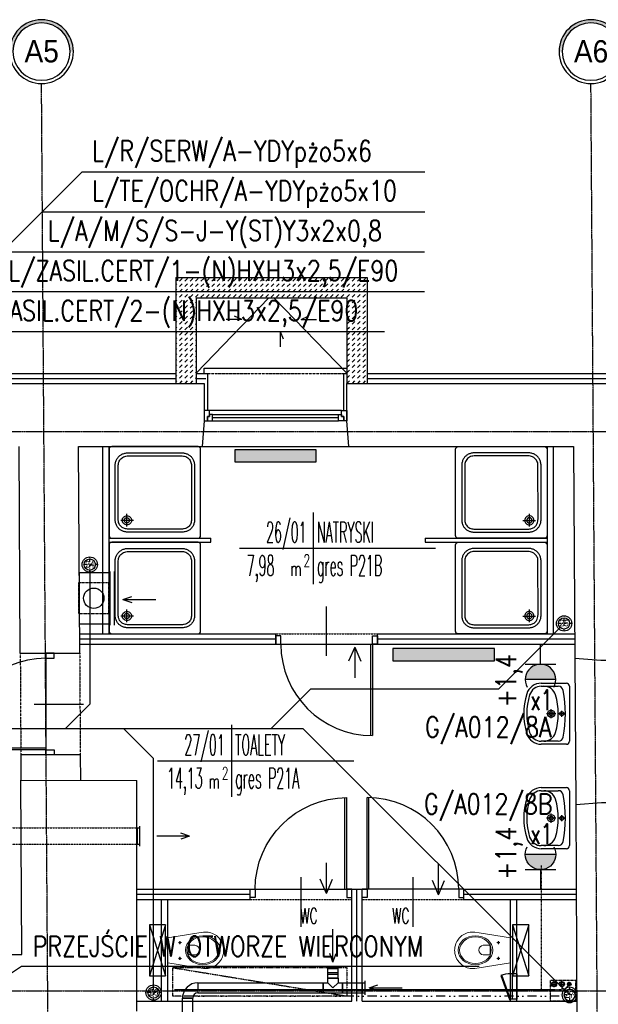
# Model space of a CAD drawing. Header units: inches. Extents: x -145354 to -97635, y 38777 to 78670.
# Tile 53 of 231: x -139197 to -138628, y 43678 to 44646. Entities that reach past the tile are written whole.
import ezdxf
from ezdxf.enums import TextEntityAlignment as Align

# ---------------------------------------------------------------- set-up
doc = ezdxf.new("R2010")
doc.units = ezdxf.units.IN
doc.header["$MEASUREMENT"] = 0
for name, pattern in [('00-inst$0$DASHDOT', [1, 0.5, -0.25, 0, -0.25]), ('CENTER', [2, 1.25, -0.25, 0.25, -0.25]), ('DASHDOT', [1, 0.5, -0.25, 0, -0.25]), ('DASHED', [0.75, 0.5, -0.25]), ('DASHED2', [0.375, 0.25, -0.125]), ('DIVIDE', [31.75, 12.7, -6.35, 0, -6.35, 0, -6.35])]:
    doc.linetypes.add(name, pattern=pattern)
doc.layers.get('0').update_dxf_attribs({"color": 101})
doc.layers.add('0-obrys plyty', color=24, linetype='Continuous', plot=False)
for name, color, linetype in [('beton_hatch', 145, 'Continuous'), ('Cieniutko', 8, 'Continuous'), ('Drz---drzwi', 5, 'Continuous'), ('E-OPIS_POM', 6, 'Continuous'), ('E35', 6, 'Continuous'), ('E50', 3, 'Continuous'), ('E90_kor', 6, 'Continuous'), ('Ins-kan', 54, 'Continuous'), ('Ins-went', 141, 'Continuous'), ('Ins-went-opis', 141, 'Continuous'), ('Ins-wod', 152, 'Continuous'), ('Mks-podposadzkowa', 230, 'Continuous'), ('Mw-cr-rury', 160, 'DIVIDE'), ('Mw-wc-rury', 160, 'DASHDOT'), ('Okn---okna', 5, 'Continuous'), ('Os-osie glowne', 8, 'CENTER'), ('Os-osie-opis', 8, 'Continuous'), ('piony_K_nr', 240, 'Continuous'), ('Sc-cegla pelna', 32, 'Continuous'), ('Sc-gazobeton', 45, 'Continuous'), ('Sc-gk', 120, 'Continuous'), ('Sc-gk-hatch', 8, 'Continuous'), ('Sc-izolacja term-obrys', 132, 'Continuous'), ('Sc-izolacja term-styropian', 151, 'STYROPIAN-KA'), ('Sc-nad', 5, 'DASHED2'), ('Sc-nadproza kon', 5, 'DASHED2'), ('Sc-systemowe', 150, 'Continuous'), ('stelaż_wc', 64, 'Continuous'), ('studzienki_widok', 52, 'Continuous'), ('Suf-widok', 8, 'Continuous'), ('W-otwor-strop', 126, 'Continuous'), ('Wyp-grzejniki', 56, 'Continuous'), ('Wyp-meble', 155, 'Continuous'), ('Wyp-sanitar', 131, 'Continuous')]:
    doc.layers.add(name, color=color, linetype=linetype)
doc.styles.add('dwg_opis duży', font='ARIAL.TTF', dxfattribs={"width": 0.9})
doc.styles.add('dwg_opis podstawowy', font='romans.shx', dxfattribs={"width": 0.9})
doc.styles.add('KA wymiar', font='romans.shx', dxfattribs={"width": 0.6})
doc.styles.add('ROMANS', font='romans', dxfattribs={"width": 0.85})
doc.styles.add('TYTUL2', font='ARIAL.TTF')
doc.linetypes.add('BATTING', pattern='A,0.0001,-0.1,[134,ltypeshp.shx,S=0.1,R=0,X=-0.1,Y=0],-0.2,[134,ltypeshp.shx,S=0.1,R=180,X=0.1,Y=0],-0.1', length=0.4001)
doc.linetypes.add('STYROPIAN-KA', pattern='A,0.0001,-0.1,[135,ltypeshp.shx,S=0.1,R=0,X=-0.1,Y=0],0,[135,ltypeshp.shx,S=0.1,R=180,X=0.1,Y=0],-0.1', length=0.2001)

# ---------------------------------------------------------------- blocks, each defined once
blk = doc.blocks.new('pow')
for p, q in [((0, 0.523), (0, -0.523)), ((-1.075, 0), (1.78, 0))]:
    blk.add_line(p, q)
at = {"style": 'KA wymiar', "width": 0.6}
for s, height, p in [('2', 0.18, (-0.139, -0.27)), ('m', 0.21, (-0.333, -0.401))]:
    blk.add_text(s, height=height, dxfattribs=at).set_placement(p)
at = {"style": 'KA wymiar'}
for tag, width, p in [('01', 0.7, (-0.131, 0.084)), ('000.00', 0.6, (-0.364, -0.401))]:
    blk.add_attdef(tag, text='', height=0.3, dxfattribs=dict(at, width=width)).set_placement(p, align=Align.RIGHT)
blk.add_attdef('POMIESZCZENIE', (0.071, 0.084), '', height=0.3, dxfattribs=at)
at = {"style": 'KA wymiar', "width": 0.8}
blk.add_attdef('POSADZKA', (0.071, -0.401), '', height=0.3, dxfattribs=at)
blk = doc.blocks.new('G1')
at = {"layer": 'E35'}
blk.add_hatch(color=256, dxfattribs=at).paths.add_polyline_path([(10, 22.85), (-10, 22.85, 1)])
for p, q in [((-10, 22.85), (10, 22.85)), ((10, 12.85), (-10, 12.85))]:
    blk.add_line(p, q, dxfattribs=at)
blk.add_arc((0, 22.85), 10, 150, 30, dxfattribs=at)
at = {"layer": 'E50'}
blk.add_line((0, 12.85), (0, 0), dxfattribs=at)
blk = doc.blocks.new('_0630_DRZWI_90')
at = {"ltscale": 7}
for p, q in [((5, 8), (5, 98)), ((6.8, 8), (6.8, 97.98))]:
    blk.add_line(p, q, dxfattribs=at)
at = {"ltscale": 25}
for p, q in [((50, 19.7), (50, -28.9)), ((5, 8), (0, 8)), ((0, 8), (5, 8)), ((0, 0), (0, 8)), ((5, 0), (0, 0)), ((5, 0), (0, 0)), ((95, 8), (5, 8)), ((5, 8), (5, 0)), ((95, 8), (95, 0)), ((100, 8), (95, 8)), ((95, 0), (100, 0)), ((95, 0), (100, 0)), ((100, 0), (100, 8))]:
    blk.add_line(p, q, dxfattribs=at)
at = {"ltscale": 7}
blk.add_arc((5, 8), 90, 0, 90, dxfattribs=at)
blk = doc.blocks.new('umywalka_60x45')
at = {"ltscale": 25}
for p, q in [((-27, 0), (27, 0)), ((-30, -27.72), (-30, -3)), ((3, -7.5), (-3, -7.5)), ((0, -4.5), (0, -10.5)), ((30, -3), (30, -27.72)), ((-27, -27.72), (-27, -11.03)), ((4.5, -18), (-4.5, -18)), ((0, -13.5), (0, -22.5)), ((27, -11.03), (27, -27.72))]:
    blk.add_line(p, q, dxfattribs=at)
for centre, radius in [((0, -7.5), 2), ((0, -18), 3.5), ((0, -18), 2)]:
    blk.add_circle(centre, radius, dxfattribs=at)
for centre, radius, start, end in [((27, -3), 3, 0, 90), ((-27, -3), 3, 90, 180), ((-22, -11.03), 5, 100.52627, 180), ((0, -129.43), 125.43, 79.47373, 100.52627), ((22, -11.03), 5, 0, 79.47373), ((-15, -25.28), 12, 107.3129, 180), ((0, -73.4), 62.4, 72.6871, 107.3129), ((15, -25.28), 12, 0, 72.6871), ((-15, -27.72), 15, 180, 252.6871), ((-15, -27.72), 12, 180, 252.6871), ((15, -27.72), 12, 287.3129, 0), ((15, -27.72), 15, 287.3129, 0), ((0, 20.4), 65.4, 252.6871, 287.3129), ((0, 20.4), 62.4, 252.6871, 287.3129)]:
    blk.add_arc(centre, radius, start, end, dxfattribs=at)
blk = doc.blocks.new('ramiak140')
at = {"layer": 'Okn---okna'}
for p, q in [((-10, 135), (-10, 5)), ((-6, 8), (-6, 132)), ((-3, 8), (-3, 132)), ((0, 8), (0, 132))]:
    blk.add_line(p, q, dxfattribs=at)
for points in [[(-10, 135), (-10, 140), (0, 140), (0, 137), (-4, 137), (-4, 135)], [(-6, 132), (-6, 135), (-4, 135), (-4, 137), (0, 137), (0, 135), (0, 132)], [(-10, 5), (-10, 0), (0, 0), (0, 3), (-4, 3), (-4, 5)], [(-6, 8), (-6, 5), (-4, 5), (-4, 3), (0, 3), (0, 5), (0, 8)]]:
    blk.add_lwpolyline(points, close=True, dxfattribs=at)
blk = doc.blocks.new('_gslkflhklgj')
at = {"linetype": '00-inst$0$DASHDOT', "ltscale": 5}
for p, q in [((7.5, 0), (-7.5, 0)), ((0, -7.5), (0, 7.5))]:
    blk.add_line(p, q, dxfattribs=at)
for radius in [7.5, 5.5]:
    blk.add_circle((0, 0), radius)
blk = doc.blocks.new('_KOLO_WC_PODWIESZONE')
at = {"lineweight": 0}
for p, q in [((-12.21, 0), (-17.15, -30.7)), ((-12.21, 0), (12.21, 0)), ((12.21, 0), (17.15, -30.7)), ((-8.01, -11.98), (-9.42, -11.98)), ((-8.01, -11.98), (-8.01, -10.54)), ((-8.01, -11.98), (-6.53, -11.98)), ((-8.01, -11.98), (-8.01, -13.41)), ((7.49, -11.98), (6.08, -11.98)), ((7.49, -11.98), (7.49, -10.54)), ((7.49, -11.98), (8.97, -11.98)), ((7.49, -11.98), (7.49, -13.41)), ((-4.44, -21.51), (-4.44, -26.77)), ((-3.5, -20.21), (4, -20.21)), ((4.94, -21.51), (4.94, -26.77)), ((-17.15, -30.7), (-17.82, -35.14)), ((-17.82, -35.14), (-17.77, -39.69)), ((17.15, -30.7), (17.82, -35.14)), ((17.82, -35.14), (17.77, -39.69)), ((-17.77, -39.69), (-17.51, -41.08)), ((-17.51, -41.08), (-17.12, -42.53)), ((-17.12, -42.53), (-16.6, -43.93)), ((-16.6, -43.93), (-15.97, -45.29)), ((-15.97, -45.29), (-15.22, -46.59)), ((-15.22, -46.59), (-14.37, -47.83)), ((-14.37, -47.83), (-13.41, -48.99)), ((14.37, -47.83), (13.41, -48.99)), ((15.22, -46.59), (14.37, -47.83)), ((15.97, -45.29), (15.22, -46.59)), ((16.6, -43.93), (15.97, -45.29)), ((17.12, -42.53), (16.6, -43.93)), ((17.51, -41.08), (17.12, -42.53)), ((17.77, -39.69), (17.51, -41.08)), ((-13.41, -48.99), (-11.77, -50.6)), ((-11.77, -50.6), (-10, -51.94)), ((-10, -51.94), (-8.71, -52.72)), ((-8.71, -52.72), (-6.54, -53.77)), ((-6.54, -53.77), (-5.07, -54.25)), ((-5.07, -54.25), (-3.02, -54.72)), ((-3.02, -54.72), (-1.52, -54.92)), ((-1.52, -54.92), (0, -55)), ((1.52, -54.92), (0, -55)), ((3.02, -54.72), (1.52, -54.92)), ((5.07, -54.25), (3.02, -54.72)), ((6.54, -53.77), (5.07, -54.25)), ((8.71, -52.72), (6.54, -53.77)), ((10, -51.94), (8.71, -52.72)), ((11.77, -50.6), (10, -51.94)), ((13.41, -48.99), (11.77, -50.6))]:
    blk.add_line(p, q, dxfattribs=at)
for centre, radius, start, end in [((-3.24, -21.39), 1.2, 102.23395, 185.88986), ((0.25, -26.54), 4.7, 182.80221, 357.19779), ((3.75, -21.39), 1.2, 354.11014, 77.76605)]:
    blk.add_arc(centre, radius, start, end, dxfattribs=at)
for major_axis, ratio in [((0, -17), 0.838235), ((0, -15.54), 0.845174)]:
    blk.add_ellipse((0.05, -34.5), major_axis=major_axis, ratio=ratio, dxfattribs=at)
for centre in [(-8.01, -11.98), (7.49, -11.98)]:
    blk.add_ellipse(centre, major_axis=(0.599, 0.599), ratio=1, start_param=5.497787, end_param=11.780972, dxfattribs=at)
blk = doc.blocks.new('brod_90x90')
at = {"layer": 'Wyp-sanitar'}
for points in [[(17.53, -14.96), (17.53, 70.05), (17.32, 71.02), (16.77, 71.8), (15.96, 72.31), (14.99, 72.5), (-69.94, 72.5), (-70.9, 72.31), (-71.71, 71.79), (-72.27, 71.01), (-72.47, 70.05), (-72.47, -14.96), (-72.27, -15.95), (-71.73, -16.75), (-70.93, -17.3), (-69.94, -17.5), (14.99, -17.5), (15.99, -17.3), (16.79, -16.76), (17.33, -15.95)], [(-53.82, 66.5), (-1.14, 66.5), (-0.23, 66.48), (0.65, 66.41), (1.49, 66.29), (2.31, 66.13), (3.09, 65.93), (3.85, 65.68), (4.57, 65.39), (5.26, 65.07), (5.92, 64.7), (6.54, 64.3), (7.13, 63.86), (7.68, 63.39), (8.2, 62.89), (8.68, 62.35), (9.13, 61.78), (9.54, 61.18), (9.92, 60.56), (10.25, 59.9), (10.55, 59.22), (10.81, 58.51), (11.03, 57.78), (11.21, 57.03), (11.36, 56.26), (11.46, 55.46), (11.52, 54.65), (11.53, 53.82), (11.53, 53.82), (11.53, 1.18), (11.52, 0.37), (11.46, -0.42), (11.36, -1.2), (11.21, -1.96), (11.03, -2.7), (10.81, -3.42), (10.55, -4.13), (10.25, -4.8), (9.92, -5.46), (9.54, -6.09), (9.13, -6.69), (8.68, -7.26), (8.2, -7.81), (7.68, -8.32), (7.12, -8.8), (6.53, -9.24), (5.91, -9.65), (5.25, -10.02), (4.57, -10.36), (3.84, -10.65), (3.09, -10.91), (2.31, -11.12), (1.49, -11.28), (0.64, -11.4), (-0.23, -11.47), (-1.14, -11.5), (-1.14, -11.5), (-53.82, -11.5), (-54.7, -11.47), (-55.56, -11.39), (-56.4, -11.26), (-57.21, -11.08), (-57.99, -10.86), (-58.75, -10.58), (-59.48, -10.27), (-60.17, -9.91), (-60.84, -9.51), (-61.48, -9.07), (-62.08, -8.59), (-62.65, -8.07), (-63.18, -7.52), (-63.68, -6.94), (-64.14, -6.33), (-64.56, -5.68), (-64.94, -5.01), (-65.28, -4.31), (-65.58, -3.59), (-65.84, -2.84), (-66.05, -2.08), (-66.22, -1.29), (-66.34, -0.48), (-66.41, 0.34), (-66.44, 1.18), (-66.44, 53.82), (-66.41, 54.66), (-66.34, 55.48), (-66.22, 56.29), (-66.05, 57.08), (-65.84, 57.85), (-65.58, 58.6), (-65.28, 59.32), (-64.94, 60.02), (-64.56, 60.69), (-64.14, 61.34), (-63.68, 61.95), (-63.19, 62.53), (-62.65, 63.08), (-62.09, 63.59), (-61.48, 64.07), (-60.85, 64.51), (-60.18, 64.91), (-59.48, 65.27), (-58.75, 65.59), (-58, 65.86), (-57.21, 66.09), (-56.4, 66.26), (-55.56, 66.39), (-54.7, 66.47), (-53.82, 66.5)], [(-1.17, 63.5), (0.06, 63.45), (1.11, 63.3), (2.1, 63.07), (3.04, 62.76), (3.93, 62.36), (4.77, 61.86), (5.57, 61.24), (6.32, 60.49), (7, 59.56), (7.54, 58.59), (7.95, 57.56), (8.27, 56.45), (8.41, 55.56), (8.5, 54.69), (8.53, 53.79), (8.52, 0.64), (8.44, -0.39), (8.27, -1.32), (8.03, -2.21), (7.73, -3.05), (7.36, -3.85), (6.92, -4.6), (6.39, -5.3), (5.79, -5.95), (5.1, -6.55), (4.32, -7.11), (3.12, -7.7), (1.91, -8.11), (0.61, -8.38), (0.01, -8.44), (-0.57, -8.48), (-1.17, -8.5), (-54.37, -8.49), (-55.42, -8.38), (-56.43, -8.17), (-57.38, -7.88), (-58.27, -7.5), (-59.1, -7.05), (-59.87, -6.5), (-60.59, -5.87), (-61.26, -5.13), (-61.88, -4.31), (-62.46, -3.24), (-62.89, -2.16), (-63.19, -1.04), (-63.39, 0.16), (-63.44, 1.22), (-63.42, 54.33), (-63.28, 55.55), (-63.03, 56.7), (-62.65, 57.82), (-62.12, 58.93), (-61.47, 59.88), (-60.76, 60.71), (-59.95, 61.45), (-59.02, 62.11), (-58.03, 62.62), (-57.03, 63), (-56, 63.27), (-54.9, 63.45), (-53.78, 63.5)], [(0, 4.47), (0.93, 4.38), (1.79, 4.13), (2.55, 3.72), (3.21, 3.18), (3.75, 2.54), (4.16, 1.8), (4.41, 1), (4.5, 0.14), (4.41, -0.83), (4.16, -1.71), (3.75, -2.51), (3.21, -3.19), (2.55, -3.75), (1.79, -4.17), (0.93, -4.43), (0, -4.53), (-0.93, -4.43), (-1.79, -4.17), (-2.55, -3.75), (-3.21, -3.19), (-3.75, -2.51), (-4.16, -1.71), (-4.41, -0.83), (-4.5, 0.14), (-4.41, 1), (-4.16, 1.8), (-3.75, 2.54), (-3.21, 3.18), (-2.55, 3.72), (-1.79, 4.13), (-0.93, 4.38)], [(0, -2.65), (-1.02, -2.44), (-1.85, -1.88), (-2.42, -1.05), (-2.62, -0.03), (-2.42, 1), (-1.85, 1.83), (-1.02, 2.39), (0, 2.6), (1.02, 2.39), (1.85, 1.83), (2.42, 1), (2.62, -0.03), (2.42, -1.05), (1.85, -1.88), (1.02, -2.44)]]:
    blk.add_lwpolyline(points, close=True, dxfattribs=at)
for points in [[(5.92, 0), (-6.53, 0)], [(0, 6.43), (0, -6.07)]]:
    blk.add_lwpolyline(points, dxfattribs=at)
blk = doc.blocks.new('_opis_osi_liczbowy')
blk.add_hatch(color=256).paths.add_polyline_path([(32, 32), (32, 28.8, -1), (32, -28.8), (32, -32, 1)])
for radius in [32, 28.8]:
    blk.add_circle((32, 0), radius)
at = {"style": 'dwg_opis duży', "width": 0.9}
blk.add_attdef('AXNAMEH', text='', height=22.4, rotation=90, dxfattribs=at).set_placement((32, 0), align=Align.MIDDLE_CENTER)
blk = doc.blocks.new('_vxkdjhgkljhkgjhk')
for q in [(14.01, 6.02), (30.24, 0)]:
    blk.add_line((0, 0), q)
blk = doc.blocks.new('pion_woda')
at = {"layer": 'Ins-wod'}
for p, q in [((3, 0), (-3, 0)), ((0, 3), (0, -3))]:
    blk.add_line(p, q, dxfattribs=at)
for centre, radius in [((0, 0.02), 2.55), ((0, 0), 2)]:
    blk.add_circle(centre, radius, dxfattribs=at)
blk = doc.blocks.new('pion_mały')
at = {"layer": 'Ins-wod'}
for p, q in [((0, 2.08), (0, -2.12)), ((2.1, -0.02), (-2.1, -0.02))]:
    blk.add_line(p, q, dxfattribs=at)
for centre, radius in [((0, 0), 1.79), ((0, -0.02), 1.4)]:
    blk.add_circle(centre, radius, dxfattribs=at)
blk = doc.blocks.new('WW_piony')
for name, p in [('pion_mały', (0, 0)), ('pion_woda', (7.18, 0.12)), ('pion_woda', (14.93, 0.15))]:
    blk.add_blockref(name, p)
blk = doc.blocks.new('rewizja')
at = {"layer": 'Wyp-meble'}
for p, q in [((-25, 6), (-25, 0)), ((-25, 6), (0, 6)), ((-25, 4), (-25, 2)), ((0, 2), (-25, 2)), ((0, 6), (0, 0)), ((0, 0), (-25, 0))]:
    blk.add_line(p, q, dxfattribs=at)
blk.add_lwpolyline([(-23.15, -9.49), (0.34, -0.94), (0, 0), (-23.49, -8.55)], close=True, dxfattribs=at)
blk.add_arc((0, 0), 25, 180, 202.29244, dxfattribs=at)
blk = doc.blocks.new('0630_STRZAŁKA')
at = {"ltscale": 0.5}
for points in [[(0, 0), (-3.03, -8.56)], [(0, 0), (0, -32.43)], [(0, 0), (3.03, -8.56)]]:
    blk.add_lwpolyline(points, dxfattribs=at)
blk = doc.blocks.new('grzejnik_100')
at = {"layer": 'Wyp-grzejniki'}
h = blk.add_hatch(dxfattribs=at)
h.set_pattern_fill('DOTS', color=256, scale=0.5, style=0)
h.set_pattern_definition([(0, (-77492.90915, 37823.9399), (0.396875, 0.79375), [0, -0.79375])])
h.paths.add_polyline_path([(0, -100), (12, -100), (12, 0), (0, 0)])
blk.add_lwpolyline([(12, 0), (0, 0), (0, -100), (12, -100)], close=True, dxfattribs=at)
blk = doc.blocks.new('G_80')
at = {"layer": 'Wyp-grzejniki'}
h = blk.add_hatch(dxfattribs=at)
h.set_pattern_fill('DOTS', color=256, scale=0.5, angle=90, style=0)
h.set_pattern_definition([(90, (-37823.9399, -77504.90915), (-0.79375, 0.396875), [0, -0.79375])])
h.paths.add_polyline_path([(80, -12), (80, 0), (0, 0), (0, -12)])
blk.add_lwpolyline([(0, 0), (0, -12), (80, -12), (80, 0)], close=True, dxfattribs=at)

msp = doc.modelspace()

# ---------------------------------------------------------------- hatches: boundary and pattern name
at = {"layer": 'beton_hatch'}
h = msp.add_hatch(dxfattribs=at)
h.set_pattern_fill('DASH', color=256, scale=30, angle=45, style=0)
h.set_pattern_definition([(45, (3077.6186, 0.1897), (4e-16, 5.30330086), [3.75, -3.75])])
h.paths.add_polyline_path([(-138947.27, 44392.42), (-138952.27, 44392.42), (-138952.27, 44372.42), (-138947.27, 44372.42)])
h.paths.add_polyline_path([(-138855.77, 44392.42), (-138947.27, 44392.42), (-138947.27, 44372.42), (-138875.77, 44372.42), (-138875.77, 44288.35), (-138855.77, 44288.35)])
h.paths.add_polyline_path([(-138952.27, 44392.42), (-139043.77, 44392.42), (-139043.77, 44288.35), (-139023.77, 44288.35), (-139023.77, 44372.42), (-138952.27, 44372.42)])

# ---------------------------------------------------------------- linework, layer by layer
at = {"color": 1, "linetype": 'Continuous', "lineweight": -2}
msp.add_line((-139037.05, 43684.23), (-139027.05, 43684.23), dxfattribs=at)
at = {"layer": '0-obrys plyty'}
msp.add_lwpolyline([(-139015.77, 44245.64), (-139015.77, 44245.64)], dxfattribs=at)
at = {"layer": 'Cieniutko', "linetype": 'Continuous'}
for p, q in [((-138952.27, 44372.42), (-139023.77, 44298.35)), ((-138947.27, 44372.42), (-138875.77, 44298.35))]:
    msp.add_line(p, q, dxfattribs=at)
at = {"layer": 'E35'}
for p, q in [((-138798.84, 44495.95), (-139136.13, 44495.95)), ((-138798.84, 44456.7), (-139175.39, 44456.7)), ((-138799.31, 44417.44), (-139214.64, 44417.44)), ((-138799.31, 44378.19), (-139253.89, 44378.19)), ((-138838.56, 44338.94), (-139293.14, 44338.94)), ((-139361.4, 43605.5), (-139195.59, 43715.42))]:
    msp.add_line(p, q, dxfattribs=at)
at = {"layer": 'E90_kor'}
for p, q in [((-139136.13, 44495.95), (-139413.41, 44218.67)), ((-139195.59, 43715.42), (-138745.5, 43715.42))]:
    msp.add_line(p, q, dxfattribs=at)
at = {"layer": 'Ins-went'}
for p, q in [((-139138.44, 44052.14), (-139138.44, 44102.14)), ((-139108.44, 44102.14), (-139138.44, 44102.14)), ((-139108.44, 44050.79), (-139108.44, 44103.49)), ((-139103.94, 44050.79), (-139103.94, 44103.49)), ((-139103.34, 44067.14), (-139103.34, 44087.14)), ((-139138.44, 44052.14), (-139108.44, 44052.14)), ((-139081.54, 43835.38, -2), (-139081.54, 43851.38, -2)), ((-139079.54, 43853.13, -2), (-139079.54, 43833.63, -2)), ((-138896.09, 43715.23), (-138882.59, 43715.23)), ((-138894.34, 43713.23), (-138894.34, 43715.23)), ((-138884.34, 43713.23), (-138894.34, 43713.23)), ((-138894.34, 43713.23), (-138884.34, 43713.23)), ((-138894.34, 43703.73), (-138894.34, 43713.23)), ((-138884.34, 43713.23), (-138884.34, 43715.23)), ((-138884.34, 43703.73), (-138884.34, 43713.23)), ((-138894.34, 43709.23), (-138884.34, 43709.23)), ((-138894.34, 43707.73), (-138884.34, 43707.73)), ((-138894.34, 43703.73), (-138884.34, 43703.73)), ((-138894.34, 43699.23), (-138894.34, 43703.73)), ((-138884.34, 43703.73), (-138894.34, 43703.73)), ((-138884.34, 43703.73), (-138884.34, 43699.23)), ((-139022.04, 43699.23), (-139022.04, 43689.23)), ((-139022.04, 43699.23), (-138898.84, 43699.23)), ((-138898.84, 43699.23), (-138898.84, 43689.23)), ((-138898.84, 43689.23), (-138898.84, 43699.23)), ((-138898.84, 43699.23), (-138894.34, 43699.23)), ((-138889.34, 43694.23), (-138894.34, 43699.23)), ((-138884.34, 43699.23), (-138889.34, 43694.23)), ((-138884.34, 43699.23), (-138879.84, 43699.23)), ((-138879.84, 43699.23), (-138879.84, 43689.23)), ((-138879.84, 43689.23), (-138879.84, 43699.23)), ((-138879.84, 43699.23), (-138860.64, 43699.23)), ((-138860.64, 43699.23), (-138858.14, 43699.23)), ((-138860.14, 43689.23), (-138860.14, 43699.23)), ((-138858.14, 43700.98), (-138858.14, 43687.48)), ((-139037.05, 43668.83), (-139037.05, 43684.23)), ((-139027.05, 43684.23), (-139037.05, 43684.23)), ((-139027.05, 43668.83), (-139027.05, 43684.23)), ((-139022.04, 43689.23), (-138898.84, 43689.23)), ((-138898.84, 43689.23), (-138879.84, 43689.23)), ((-138879.84, 43689.23), (-138860.64, 43689.23)), ((-138860.64, 43689.23), (-138858.14, 43689.23))]:
    msp.add_line(p, q, dxfattribs=at)
at = {"layer": 'Ins-went', "linetype": 'DASHED', "ltscale": 0.5}
for p, q in [((-139671.31, 43851.38, -2), (-139081.54, 43851.38, -2)), ((-139671.31, 43835.38, -2), (-139081.54, 43835.38, -2))]:
    msp.add_line(p, q, dxfattribs=at)
at = {"layer": 'Ins-went', "linetype": 'DASHED', "ltscale": 0.2}
for p, q in [((-139081.54, 43851.38, -2), (-139079.54, 43851.38, -2)), ((-139081.54, 43835.38, -2), (-139079.54, 43835.38, -2))]:
    msp.add_line(p, q, dxfattribs=at)
at = {"layer": 'Ins-went'}
msp.add_circle((-139124.44, 44077.14), 10, dxfattribs=at)
for radius in [15, 5]:
    msp.add_arc((-139022.05, 43684.23), radius, 90, 180, dxfattribs=at)
at = {"layer": 'Mks-podposadzkowa'}
for p, q in [((-139128.31, 44104.75), (-139128.31, 43973.16)), ((-138666.04, 44048.5), (-138726.63, 43987.91)), ((-138911.42, 43987.91), (-138950.04, 43949.28)), ((-138726.63, 43987.91), (-138911.42, 43987.91)), ((-139128.31, 43973.16), (-139152.19, 43949.28)), ((-139274.65, 43949.28), (-138918.78, 43949.28)), ((-139065.63, 43919.71), (-139095.21, 43949.28)), ((-138656.78, 43687.29), (-138918.78, 43949.28)), ((-139065.63, 43695.11), (-139065.63, 43919.71))]:
    msp.add_line(p, q, dxfattribs=at)
at = {"layer": 'Mw-cr-rury', "ltscale": 0.7}
for p, q in [((-138657.1, 43698), (-138666.92, 43685.94)), ((-138666.92, 43685.94), (-139035.91, 43685.94)), ((-138666.92, 43685.94), (-139035.91, 43685.94))]:
    msp.add_line(p, q, dxfattribs=at)
at = {"layer": 'Mw-wc-rury'}
for p, q in [((-138684.57, 43814.47), (-138684.57, 43692.13)), ((-138664.29, 43696.13), (-138664.29, 43692.13)), ((-138672.81, 43692.13), (-139045.08, 43692.13)), ((-138664.29, 43692.13), (-139045.08, 43692.13))]:
    msp.add_line(p, q, dxfattribs=at)
at = {"layer": 'Okn---okna'}
for p, q in [((-139015.77, 44298.16), (-139015.77, 44303.16)), ((-139015.77, 44303.16), (-138875.77, 44303.16)), ((-138875.77, 44303.16), (-138875.77, 44298.16)), ((-139017.77, 44226.16), (-138873.77, 44226.16)), ((-138651.62, 44017.97), (-138650.74, 43873.97))]:
    msp.add_line(p, q, dxfattribs=at)
at = {"layer": 'Os-osie glowne'}
for p, q in [((-139147.35, 40431.76), (-139175.75, 44583.07)), ((-138607.34, 40431.76), (-138635.74, 44583.07))]:
    msp.add_line(p, q, dxfattribs=at)
for points in [[(-143378.77, 44241.16), (-138190.25, 44241.16)], [(-143378.77, 43691.16), (-138190.25, 43691.16)]]:
    msp.add_lwpolyline(points, dxfattribs=at)
at = {"layer": 'Sc-cegla pelna'}
for p, q in [((-139196.65, 44023.16), (-139197.77, 44226.16)), ((-139139.33, 44226.14), (-139017.77, 44226.16)), ((-139138.24, 44023.16), (-139139.33, 44226.16)), ((-138873.77, 44226.16), (-138652.77, 44226.16)), ((-138652.77, 44226.16), (-138651.62, 44017.97)), ((-139196.65, 44023.16), (-139138.24, 44023.16)), ((-139195.97, 43898.43), (-139082.04, 43898.16)), ((-139194.98, 43727.16), (-139195.97, 43898.43)), ((-139082.04, 43671.16), (-139082.04, 43898.16)), ((-138650.74, 43873.97), (-138649.4, 43609.89)), ((-139270.8, 43727.16), (-139194.98, 43727.16))]:
    msp.add_line(p, q, dxfattribs=at)
for points in [[(-139460.37, 44226.09), (-139462.87, 44251.64), (-139462.87, 44251.64), (-139462.87, 44288.16), (-139015.77, 44288.16)], [(-139015.77, 44288.16), (-139015.77, 44251.64), (-139015.77, 44251.64), (-139017.77, 44226.16)], [(-138873.77, 44226.16), (-138875.77, 44251.64), (-138875.77, 44251.64), (-138875.77, 44288.16), (-138591.11, 44288.16)], [(-138589.55, 44016.08), (-138626.12, 44016.08), (-138626.12, 44016.08), (-138651.62, 44017.97)], [(-138588.81, 43876.08), (-138625.27, 43876.08), (-138625.27, 43876.08), (-138650.74, 43873.97)]]:
    msp.add_lwpolyline(points, dxfattribs=at)
at = {"layer": 'Sc-gazobeton'}
for p, q in [((-139137.69, 43923.16), (-139196.1, 43923.16)), ((-139196.1, 43923.16), (-139195.97, 43898.43)), ((-139137.69, 43923.16), (-139137.56, 43898.29))]:
    msp.add_line(p, q, dxfattribs=at)
at = {"layer": 'Sc-gk'}
for p, q in [((-139115.34, 44042.14), (-139115.34, 44226.15)), ((-139109.34, 44042.14), (-139109.34, 44226.15)), ((-138678.77, 44226.16), (-138678.77, 44042.14)), ((-138672.77, 44226.16), (-138672.77, 44042.14)), ((-139138.34, 44042.14), (-138945.55, 44042.14)), ((-138945.55, 44032.14), (-138945.55, 44042.14)), ((-138845.55, 44042.14), (-138651.75, 44042.14)), ((-138845.55, 44032.14), (-138845.55, 44042.14)), ((-139138.29, 44032.14), (-138945.55, 44032.14)), ((-138845.55, 44032.14), (-138651.7, 44032.14)), ((-139082.04, 43791.16), (-138970.74, 43791.16)), ((-138970.74, 43781.16), (-138970.74, 43791.16)), ((-138870.74, 43791.16), (-138860.74, 43791.16)), ((-138870.74, 43681.16), (-138870.74, 43791.16)), ((-138860.74, 43681.16), (-138860.74, 43791.16)), ((-138760.74, 43791.16), (-138650.32, 43791.16)), ((-138760.74, 43781.16), (-138760.74, 43791.16)), ((-139082.04, 43781.16), (-138970.74, 43781.16)), ((-139057.74, 43681.16), (-139057.74, 43781.16)), ((-139051.74, 43681.16), (-139051.74, 43781.16)), ((-138760.74, 43781.16), (-138650.26, 43781.16)), ((-138714.74, 43681.16), (-138714.74, 43781.16)), ((-138708.74, 43681.16), (-138708.74, 43781.16)), ((-139082.04, 43681.16), (-138870.74, 43681.16)), ((-138860.74, 43681.16), (-138649.76, 43681.16)), ((-138649.74, 43681.16), (-138649.71, 43681.16))]:
    msp.add_line(p, q, dxfattribs=at)
at = {"layer": 'Sc-gk-hatch', "linetype": 'BATTING', "ltscale": 0.23}
for p, q in [((-139138.29, 44037.14), (-138945.55, 44037.14)), ((-138845.55, 44037.14), (-138651.7, 44037.14)), ((-138865.74, 43681.16), (-138865.74, 43791.16)), ((-138760.74, 43786.16), (-138650.32, 43786.16))]:
    msp.add_line(p, q, dxfattribs=at)
at = {"layer": 'Sc-gk-hatch', "linetype": 'BATTING', "ltscale": 0.22}
msp.add_line((-139082.04, 43786.16), (-138970.74, 43786.16), dxfattribs=at)
at = {"layer": 'Sc-izolacja term-obrys'}
for points in [[(-139442.87, 44298.16), (-139043.77, 44298.16)], [(-139023.77, 44298.16), (-139012.77, 44298.16), (-139012.77, 44261.64)], [(-138878.77, 44261.64), (-138878.77, 44298.16), (-138875.77, 44298.16)], [(-138855.77, 44298.16), (-138581.16, 44298.16), (-138579.66, 44036.08)]]:
    msp.add_lwpolyline(points, dxfattribs=at)
at = {"layer": 'Sc-izolacja term-styropian', "linetype": 'BATTING', "ltscale": 1.2}
msp.add_line((-139023.77, 44293.16), (-139014.35, 44293.16), dxfattribs=at)
at = {"layer": 'Sc-izolacja term-styropian', "linetype": 'BATTING', "ltscale": 0.25}
for points in [[(-139442.87, 44293.16), (-139043.77, 44293.16)], [(-138855.77, 44293.16), (-138586.14, 44293.16), (-138584.66, 44036.08)]]:
    msp.add_lwpolyline(points, dxfattribs=at)
at = {"layer": 'Sc-nad'}
for p, q in [((-138945.55, 44042.14), (-138845.55, 44042.14)), ((-138970.74, 43781.16), (-138870.74, 43781.16)), ((-138860.74, 43781.16), (-138760.74, 43781.16))]:
    msp.add_line(p, q, dxfattribs=at)
at = {"layer": 'Sc-nadproza kon', "linetype": 'DASHDOT', "ltscale": 0.5}
for p, q in [((-139012.77, 44298.16), (-138878.77, 44298.16)), ((-139196.65, 44023.16), (-139196.1, 43923.16))]:
    msp.add_line(p, q, dxfattribs=at)
msp.add_lwpolyline([(-139138.24, 44023.16), (-139137.69, 43923.16)], dxfattribs=at)
at = {"layer": 'Sc-systemowe'}
for p, q in [((-139109.34, 44136.14), (-139009.34, 44136.14)), ((-139109.34, 44132.14), (-139009.34, 44132.14)), ((-139009.34, 44132.14), (-139009.34, 44136.14)), ((-138798.77, 44136.14), (-138678.77, 44136.14)), ((-138798.77, 44136.14), (-138798.77, 44132.14)), ((-138798.77, 44132.14), (-138678.77, 44132.14))]:
    msp.add_line(p, q, dxfattribs=at)
at = {"layer": 'stelaż_wc', "ltscale": 5}
for p, q in [((-139069.74, 43756.16), (-139053.74, 43706.16)), ((-139053.74, 43756.16), (-139069.74, 43706.16)), ((-138712.74, 43756.16), (-138696.74, 43706.16)), ((-138696.74, 43756.16), (-138712.74, 43706.16))]:
    msp.add_line(p, q, dxfattribs=at)
for points in [[(-139053.74, 43706.16), (-139053.74, 43756.16), (-139069.74, 43756.16), (-139069.74, 43706.16)], [(-138696.74, 43706.16), (-138696.74, 43756.16), (-138712.74, 43756.16), (-138712.74, 43706.16)]]:
    msp.add_lwpolyline(points, close=True, dxfattribs=at)
at = {"layer": 'studzienki_widok'}
for p, q in [((-139043.77, 44392.42), (-138855.77, 44392.42)), ((-139043.77, 44392.42), (-139043.77, 44288.16)), ((-138855.77, 44392.42), (-138855.77, 44288.16)), ((-139023.77, 44372.42), (-138875.77, 44372.42)), ((-139023.77, 44372.42), (-139023.77, 44288.16)), ((-138875.77, 44372.42), (-138875.77, 44288.16))]:
    msp.add_line(p, q, dxfattribs=at)
at = {"layer": 'Suf-widok', "linetype": 'DIVIDE', "ltscale": 0.02}
msp.add_line((-139046.74, 43714.07), (-138875.74, 43686.16), dxfattribs=at)
msp.add_lwpolyline([(-139046.74, 43714.07), (-138875.74, 43714.07), (-138875.74, 43686.16), (-139046.74, 43686.16)], close=True, dxfattribs=at)
at = {"layer": 'W-otwor-strop', "linetype": 'DASHED2', "ltscale": 0.3}
for points in [[(-139139.44, 44062.14), (-139109.44, 44062.14), (-139109.44, 44092.14), (-139139.44, 44092.14)], [(-138650.74, 43681.53), (-138650.74, 43701.53), (-138675.74, 43701.53), (-138675.74, 43681.53)]]:
    msp.add_lwpolyline(points, close=True, dxfattribs=at)

# ---------------------------------------------------------------- block references
for name, p, rotation in [('rewizja', (-138714.74, 43683.16), 270), ('WW_piony', (-138657.1, 43697.99), 180)]:
    msp.add_blockref(name, p, dxfattribs=dict(rotation=rotation))
at = {"layer": 'Cieniutko', "linetype": 'Continuous', "yscale": 0.5, "zscale": 0.5}
for p, xscale in [((-138978.99, 44351.24), -0.5), ((-138920.54, 44351.24), 0.5)]:
    msp.add_blockref('_vxkdjhgkljhkgjhk', p, dxfattribs=dict(at, xscale=xscale))
at = {"layer": 'Cieniutko', "linetype": 'Continuous', "xscale": 0.5, "yscale": 0.5, "zscale": 0.5, "rotation": 270}
msp.add_blockref('_vxkdjhgkljhkgjhk', (-138941.25, 44339.27), dxfattribs=at)
at = {"layer": 'Drz---drzwi'}
for p, rotation in [((-138845.55, 44040.14), 180), ((-139163.36, 43923.16), 90)]:
    msp.add_blockref('_0630_DRZWI_90', p, dxfattribs=dict(at, rotation=rotation))
at = {"layer": 'Drz---drzwi', "xscale": -1}
msp.add_blockref('_0630_DRZWI_90', (-138870.74, 43783.16), dxfattribs=at)
at = {"layer": 'Drz---drzwi'}
msp.add_blockref('_0630_DRZWI_90', (-138860.74, 43783.16), dxfattribs=at)
at = {"layer": 'E-OPIS_POM'}
ref = msp.add_blockref('pow', (-138908.68, 44126.24), dxfattribs=dict(at, xscale=67.5, yscale=67.5, zscale=67.5))
ref.add_attrib('000.00', '7,98', dxfattribs={"layer": '0', "height": 20.25, "style": 'KA wymiar', "width": 0.448374}).set_placement((-138946.77, 44099.17), align=Align.RIGHT)
ref.add_attrib('01', '26/01', dxfattribs={"layer": '0', "height": 20.25, "style": 'KA wymiar', "width": 0.448374}).set_placement((-138915.3, 44131.94), align=Align.RIGHT)
ref.add_attrib('POMIESZCZENIE', 'NATRYSKI', (-138905.11, 44131.94), dxfattribs={"layer": '0', "height": 20.25, "style": 'KA wymiar', "width": 0.448374})
ref.add_attrib('POSADZKA', 'gres P21B', (-138905.11, 44099.17), dxfattribs={"layer": '0', "height": 20.25, "style": 'KA wymiar', "width": 0.448374})
ref = msp.add_blockref('pow', (-138989.05, 43917.32), dxfattribs=dict(at, xscale=67.5, yscale=67.5, zscale=67.5))
ref.add_attrib('000.00', '14,13', dxfattribs={"layer": '0', "height": 20.25, "style": 'KA wymiar', "width": 0.448374}).set_placement((-139017.37, 43890.25), align=Align.RIGHT)
ref.add_attrib('01', '27/01', dxfattribs={"layer": '0', "height": 20.25, "style": 'KA wymiar', "width": 0.448374}).set_placement((-138995.66, 43923.02), align=Align.RIGHT)
ref.add_attrib('POMIESZCZENIE', 'TOALETY', (-138985.47, 43923.02), dxfattribs={"layer": '0', "height": 20.25, "style": 'KA wymiar', "width": 0.448374})
ref.add_attrib('POSADZKA', 'gres P21A', (-138985.47, 43890.25), dxfattribs={"layer": '0', "height": 20.25, "style": 'KA wymiar', "width": 0.448374})
at = {"layer": 'E35', "xscale": 1.5, "yscale": 1.5, "zscale": 1.5, "rotation": 180}
msp.add_blockref('G1', (-138685.29, 44031.52), dxfattribs=at)
at = {"layer": 'E35', "xscale": -1.5, "yscale": 1.5, "zscale": 1.5}
msp.add_blockref('G1', (-138685.29, 43791.16), dxfattribs=at)
at = {"layer": 'Ins-kan'}
for p in [(-139128.31, 44110.25), (-138662.15, 44052.38), (-139065.63, 43689.61)]:
    msp.add_blockref('_gslkflhklgj', p, dxfattribs=at)
at = {"layer": 'Ins-kan', "xscale": -1, "rotation": 180}
msp.add_blockref('_gslkflhklgj', (-138656.78, 43687.29), dxfattribs=at)
at = {"layer": 'Ins-went', "linetype": 'DASHED', "ltscale": 0.6, "xscale": -1}
for p, rotation in [((-138867.87, 44029.19), 90), ((-138895.73, 43787.01), 270), ((-138785.59, 43785.66), 270)]:
    msp.add_blockref('_vxkdjhgkljhkgjhk', p, dxfattribs=dict(at, rotation=rotation))
at = {"layer": 'Ins-went', "linetype": 'DASHED', "ltscale": 0.6}
for p, rotation in [((-138867.87, 44029.19), 270), ((-138895.73, 43787.01), 90), ((-138785.59, 43785.66), 90)]:
    msp.add_blockref('_vxkdjhgkljhkgjhk', p, dxfattribs=dict(at, rotation=rotation))
at = {"layer": 'Ins-went-opis'}
for p, rotation in [((-139095.7, 44076), 90), ((-139030.15, 43843.38, -2), 270), ((-138889.34, 43719.47), 180), ((-138853.64, 43694.23), 90)]:
    msp.add_blockref('0630_STRZAŁKA', p, dxfattribs=dict(at, rotation=rotation))
at = {"layer": 'Okn---okna', "rotation": 270}
msp.add_blockref('ramiak140', (-139015.77, 44251.64), dxfattribs=at)
at = {"layer": 'Os-osie-opis'}
ref = msp.add_blockref('_opis_osi_liczbowy', (-139175.75, 44583.07), dxfattribs=dict(at, xscale=-0.9799999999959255, yscale=0.9799999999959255, zscale=0.9799999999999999, rotation=270))
ref.add_attrib('AXNAMEH', 'A5', dxfattribs={"layer": '0', "height": 21.952, "style": 'dwg_opis duży', "width": 0.9}).set_placement((-139175.6, 44614.79), align=Align.MIDDLE_CENTER)
ref = msp.add_blockref('_opis_osi_liczbowy', (-138635.74, 44583.07), dxfattribs=dict(at, xscale=-0.9799999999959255, yscale=0.9799999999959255, zscale=0.9799999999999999, rotation=270))
ref.add_attrib('AXNAMEH', 'A6', dxfattribs={"layer": '0', "height": 21.952, "style": 'dwg_opis duży', "width": 0.9}).set_placement((-138635.59, 44614.7), align=Align.MIDDLE_CENTER)
at = {"layer": 'Wyp-grzejniki'}
msp.add_blockref('G_80', (-138985.77, 44223.16), dxfattribs=at)
at = {"layer": 'Wyp-grzejniki', "rotation": 90}
msp.add_blockref('grzejnik_100', (-138830.55, 44015.71), dxfattribs=at)
at = {"layer": 'Wyp-sanitar'}
for name, p, rotation in [('brod_90x90', (-139091.84, 44153.67), 270), ('brod_90x90', (-139091.84, 44059.67), 270), ('umywalka_60x45', (-138656.82, 43963.65), 270), ('umywalka_60x45', (-138656.82, 43861.01), 270), ('_KOLO_WC_PODWIESZONE', (-139051.74, 43731.16), 90)]:
    msp.add_blockref(name, p, dxfattribs=dict(at, rotation=rotation))
at = {"layer": 'Wyp-sanitar', "xscale": -1}
for name, p, rotation in [('brod_90x90', (-138696.27, 44153.67), 90), ('brod_90x90', (-138696.27, 44059.67), 90), ('_KOLO_WC_PODWIESZONE', (-138714.74, 43731.16), 270)]:
    msp.add_blockref(name, p, dxfattribs=dict(at, rotation=rotation))

# ---------------------------------------------------------------- texts
at = {"layer": 'E-OPIS_POM', "style": 'dwg_opis podstawowy', "width": 0.6}
for p in [(-138909.89, 43765.01), (-138819.56, 43765.01)]:
    msp.add_text('WC ', height=15, dxfattribs=at).set_placement(p, align=Align.MIDDLE_CENTER)
at = {"layer": 'E35', "style": 'ROMANS', "width": 0.8}
for s, p in [('L/R/SERW/A-YDYpżo5x6', (-139126.04, 44506.9)), ('L/TE/OCHR/A-YDYpżo5x10', (-139126.04, 44467.65)), ('L/A/M/S/S-J-Y(ST)Y3x2x0,8', (-139169.62, 44428.39)), ('L/ZASIL.CERT/1-(N)HXH3x2,5/E90', (-139208.44, 44389.14)), ('L/ZASIL.CERT/2-(N)HXH3x2,5/E90', (-139247.69, 44349.89))]:
    msp.add_text(s, height=20, dxfattribs=at).set_placement(p)
at = {"layer": 'E35', "style": 'ROMANS'}
for s, rotation, width, p in [('+1,4', 90, 0.8, (-138716.2, 43996.17)), ('x1', 360, 0.7, (-138684.36, 43977.17)), ('+1,4', 90, 0.8, (-138716.2, 43826.51))]:
    msp.add_text(s, height=20, rotation=rotation, dxfattribs=dict(at, width=width)).set_placement(p, align=Align.MIDDLE)
for s, width, p in [('G/A012/8A', 0.8, (-138736.67, 43949.06)), ('G/A012/8B', 0.8, (-138736.67, 43873.62)), ('x1', 0.7, (-138684.36, 43845.52))]:
    msp.add_text(s, height=20, dxfattribs=dict(at, width=width)).set_placement(p, align=Align.MIDDLE)
at = {"layer": 'E90_kor', "ltscale": 15, "style": 'ROMANS', "width": 0.8}
msp.add_text('PRZEJŚCIE W OTWORZE WIERCONYM', height=20, dxfattribs=at).set_placement((-139184.44, 43724.96))
at = {"layer": 'piony_K_nr', "style": 'TYTUL2', "width": 0.9}
for s, p in [('24', (-139132.75, 44107.35, -76.7)), ('25', (-138666.6, 44049.47, -76.7)), ('26', (-139070.08, 43686.7, -76.7)), ('27', (-138661.45, 43684.38, -76.7))]:
    msp.add_text(s, height=6.5, dxfattribs=at).set_placement(p)

doc.saveas('drawing.dxf')
